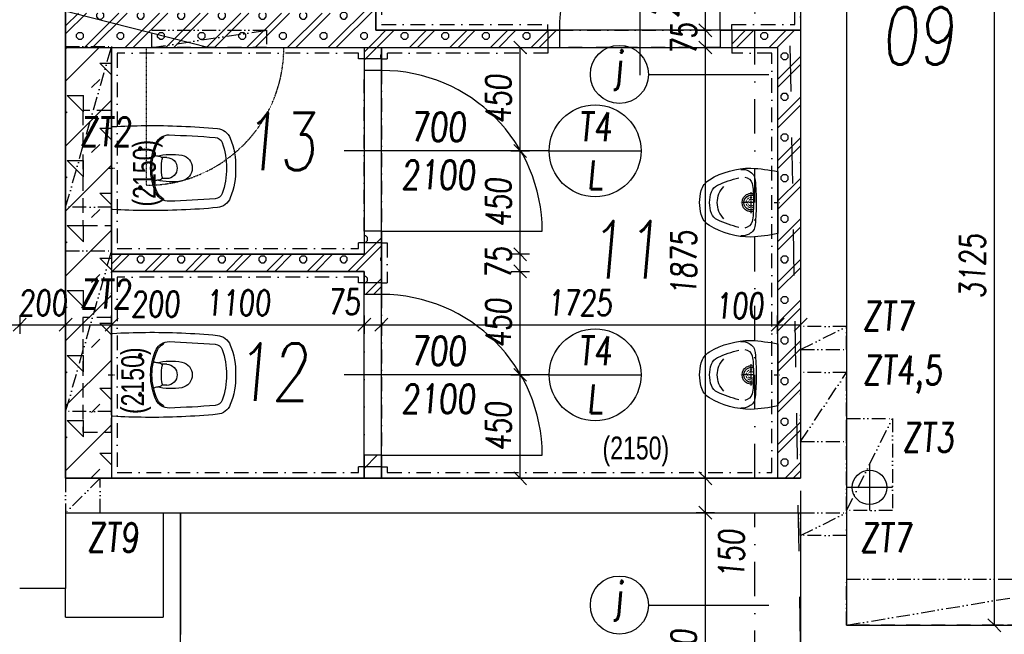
# Model space of a CAD drawing. Header units: millimetres. Extents: x 247761 to 294611, y 172579 to 236863.
# Tile 192 of 256: x 259611 to 263897, y 186491 to 189166. Entities that reach past the tile are written whole.
import ezdxf

# ---------------------------------------------------------------- set-up
doc = ezdxf.new("R2010")
doc.units = ezdxf.units.MM
for name, pattern in [('ACAD_ISO12W100', [22, 12, -3, 0.5, -3, 0.5, -3]), ('ACDINTGL', [3, 2, -1]), ('AM_DIN_G_W050', [13.75, 9.75, -1.5, 1, -1.5]), ('CK_Čerchovaná 50', [6, 3, -1.5, 0, -1.5]), ('ČERCHOVANÁ', [25.4, 12.7, -6.35, 0, -6.35]), ('ČÁRKOVANÁ', [19.05, 12.7, -6.35]), ('ČÁRKOVANÁ01-01', [2, 1, -1])]:
    doc.linetypes.add(name, pattern=pattern)
for name, color, linetype in [('KOTY', 7, 'Continuous'), ('KOTY 50', 7, 'Continuous'), ('KOTY-DVERE', 8, 'Continuous'), ('NOVA', 240, 'Continuous'), ('NOVÁ INTERIERY', 240, 'Continuous'), ('NOVÁ TENKÁ', 240, 'Continuous'), ('OBKLAD', 240, 'ČERCHOVANÁ'), ('OSY', 7, 'Continuous'), ('POPIS2', 2, 'Continuous'), ('PROSTUPY', 7, 'ACAD_ISO12W100'), ('SRAFA_NOVA', 10, 'Continuous'), ('TENKA', 4, 'Continuous'), ('TLUSTA', 2, 'Continuous'), ('ZARIZOVAKY', 8, 'Continuous'), ('ŠRAFA', 253, 'Continuous'), ('ŽB', 3, 'Continuous')]:
    doc.layers.add(name, color=color, linetype=linetype)
for name, color, linetype, plot in [('PLOCHY K PRONÁJMU', 200, 'Continuous', False), ('PLOCHY_MISTNOSTI', 180, 'Continuous', False), ('POMOCNA_ZU', 200, 'Continuous', False)]:
    doc.layers.add(name, color=color, linetype=linetype, plot=plot)
doc.layers.add('PROSTUPY_POPIS', color=7, linetype='ACAD_ISO12W100', true_color=0x00ff74)
doc.styles.add('CS-ROMANS', font='romans.shx', dxfattribs={"width": 0.75, "oblique": 5})
doc.styles.get("Standard").update_dxf_attribs({"font": 'arial.ttf'})
doc.dimstyles.new('A_KÓTA_50', dxfattribs={"dimtxt": 110, "dimasz": 2, "dimexe": 100, "dimexo": 1500, "dimgap": 40, "dimtad": 1, "dimrnd": 1, "dimdsep": 46, "dimtxsty": 'CS-ROMANS', "dimblk": 'KOT_CARA20', "dimcen": 45, "dimse1": 1, "dimse2": 1, "dimclrd": 256, "dimclre": 256, "dimclrt": 256, "dimadec": 0, "dimazin": 0, "dimtfac": 1, "dimtix": 1, "dimtmove": 2, "dimatfit": 3, "dimldrblk": 'OBLIQUE', "dimfxl": 0, "dimtolj": 1, "dimarcsym": 0})
pattern_1 = [(45, (209867.38, 46035.27), (-88.38835, 88.38835), []), (45, (209902.73, 46035.27), (-88.38835, 88.38835), []), (0, (210015.4, 46068.395), (88.38835, 88.38835), [12.5, -164.2767]), (45, (210027.9, 46068.4), (-88.38835, 88.38835), [12.5, -112.5]), (90, (210036.74, 46077.23), (-88.38835, 88.38835), [12.5, -164.2767]), (135, (210036.74, 46089.73), (-88.38835, -88.38835), [12.5, -112.5]), (0, (210015.4, 46098.57), (88.38835, 88.38835), [12.5, -164.2767]), (45, (210006.57, 46089.73), (-88.38835, 88.38835), [12.5, -112.5]), (90, (210006.565, 46077.23), (-88.38835, 88.38835), [12.5, -164.2767]), (135, (210015.4, 46068.4), (-88.38835, -88.38835), [12.5, -112.5])]

# ---------------------------------------------------------------- blocks, each defined once
blk = doc.blocks.new('A$C651C2564')
at = {"layer": 'PROSTUPY', "ltscale": 5}
for points in [[(3275, -2010), (3275, -1935), (3775, -1935), (3775, -2010)], [(2900, -2705), (2900, -2005), (3100, -2005), (3100, -2705)], [(2900, -3595), (2900, -2895), (3100, -2895), (3100, -3595)], [(6100, -3325), (6300, -3325), (6300, -3225), (6100, -3225)], [(6100, -3725), (6300, -3725), (6300, -3425), (6100, -3425)], [(6300, -3625), (6500, -3625), (6500, -4025), (6300, -4025)], [(2900, -4035), (3050, -4035), (3050, -3885), (2900, -3885)], [(6100, -4035), (6300, -4035), (6300, -4135), (6100, -4135)], [(6300, -4325), (7500, -4325), (7500, -4525), (6300, -4525)]]:
    blk.add_lwpolyline(points, close=True, dxfattribs=at)
for points in [[(3275, -2010), (3775, -1935)], [(2900, -2705), (3100, -2005)], [(2900, -3595), (3100, -2895)], [(6100, -3325), (6300, -3225)], [(6100, -3725), (6300, -3425)], [(6300, -4025), (6500, -3625)], [(3050, -3885), (2900, -4035)], [(6100, -4135), (6300, -4035)], [(6300, -4525), (7500, -4325)]]:
    blk.add_lwpolyline(points, dxfattribs=at)
at = {"layer": 'PROSTUPY', "linetype": 'Continuous', "ltscale": 5}
for points in [[(6400, -3825), (6400, -4025)], [(6500, -3925), (6300, -3925)]]:
    blk.add_lwpolyline(points, dxfattribs=at)
blk.add_circle((6400, -3925), 75, dxfattribs=at)
at = {"layer": 'PROSTUPY_POPIS', "char_height": 125, "attachment_point": 6, "style": 'CS-ROMANS'}
for s, insert in [('\\A1;ZT2', (3186.4, -2377.7)), ('\\A1;ZT2', (3186.4, -3084.3)), ('\\A1;ZT7', (6594.5, -3180.1)), ('\\A1;ZT4,5', (6716.5, -3433.7)), ('\\A1;ZT3', (6767.6, -3707.8)), ('\\A1;ZT9', (3218.2, -4143.5)), ('\\A1;ZT7', (6583.9, -4144.2))]:
    blk.add_mtext(s, dxfattribs=dict(at, insert=insert))
blk = doc.blocks.new('280631d')
at = {"color": 4, "linetype": 'AM_DIN_G_W050', "ltscale": 2}
blk.add_line((-0.2, -15.5), (-0.2, 8.4), dxfattribs=at)
at = {"linetype": 'AM_DIN_G_W050', "ltscale": 2}
for p, q in [((-46.3, -114.9), (45.9, -114.9)), ((-0.2, -105.4), (-0.2, -161))]:
    blk.add_line(p, q, dxfattribs=at)
blk.add_lwpolyline([(134.8, 0.1), (-135.2, 0.1, 0.036949), (-150.2, -116.1, 0.138094), (-100, -297, 0.193504), (-52.2, -332.8, 0.062656), (-0.2, -339.9, 0.062656), (51.8, -332.8, 0.193504), (99.6, -297, 0.138094), (149.8, -116.1, 0.036949)], format="xyb", close=True)
for centre, radius, start, end in [((-91.1, -152.7), 53.8, 148.4868, 188.6401), ((-94.5, -144.9), 47.1, 93.3708, 154.4824), ((-71.6, -149.8), 40.2, 106.7016, 169.725), ((3.1, -1238.1), 1144.7, 90.1625, 95.0265), ((-50.7, -225.3), 118.5, 89.5454, 105.8857), ((-0.3, -996.1), 890.8, 89.9918, 93.182), ((-0.2, -114.9), 40, 167.428, 12.572), ((-0.2, -114.9), 33, 164.1814, 15.8186), ((-0.2, -114.9), 32, 163.6049, 16.3951), ((-3.4, -1238.1), 1144.7, 84.9735, 89.8375), ((-0.1, -996.1), 890.8, 86.818, 90.0082), ((50.3, -225.3), 118.5, 74.1143, 90.4546), ((71.2, -149.8), 40.2, 10.275, 73.2984), ((94.1, -144.9), 47.1, 25.5176, 86.6292), ((90.8, -152.7), 53.8, 351.3599, 31.5132), ((413.7, -38.3), 538.2, 193.994, 204.5632), ((-414.1, -38.3), 538.2, 335.4368, 346.006), ((-1.8, -165.2), 97.6, 225, 270.9552), ((1.4, -165.2), 97.6, 269.0448, 315), ((-30.3, -241.2), 50, 204.5632, 250.4606), ((-1.7, -160.8), 135.4, 250.4606, 270.6492), ((1.4, -160.8), 135.4, 269.3508, 289.5394), ((29.9, -241.2), 50, 289.5394, 335.4368)]:
    blk.add_arc(centre, radius, start, end)
at = {"linetype": 'ACDINTGL', "lineweight": 0, "ltscale": 5}
for radius, start, end in [(22.6, 155.6653, 24.3347), (14.7, 139.9109, 40.0891)]:
    blk.add_arc((-0.2, -114.9), radius, start, end, dxfattribs=at)
blk = doc.blocks.new('255109d')
for p, q in [((-226, 139.9), (-226.6, 136.4)), ((-240.1, 45.8), (-218.7, 45.8)), ((-240.1, -45.6), (-218.8, -45.6)), ((-226, -139.9), (-226.6, -136.4))]:
    blk.add_line(p, q)
at = {"color": 4, "linetype": 'AM_DIN_G_W050', "ltscale": 2}
for p, q in [((-125, 94.5), (-125, 75.5)), ((-115.5, 85), (-134.5, 85)), ((14.7, 0), (-14.6, 0)), ((-115.5, -85), (-134.5, -85)), ((-125, -94.5), (-125, -75.5))]:
    blk.add_line(p, q, dxfattribs=at)
blk.add_lwpolyline([(0, 175.3, 0.396878), (-4.7, 180.3, 0.013004), (-147.1, 185, 0.025385), (-460.6, 171.9, 0.282342), (-516.9, 129.6, 0.101012), (-540, 0, 0.101012), (-516.9, -129.6, 0.282342), (-460.6, -171.9, 0.025385), (-147.1, -185, 0.013016), (-4.6, -180.3, 0.3898), (0, -175.3)], format="xyb", close=True)
for centre in [(-125, 85), (-125, -85)]:
    blk.add_circle(centre, 7.5)
for centre, radius, start, end in [((-448.6, 98.5), 35, 94.5355, 159.2306), ((-102, -4356.5), 4503.4, 91.8907, 94.4491), ((-249, 84.5), 60, 25.396, 91.5044), ((-223.7, 135.9), 3, 169.7599, 243.74), ((-249, 84.5), 54.3, 25.396, 63.74), ((-210.5, 8.2), 289.7, 159.2403, 181.6777), ((-427, 0), 251.3, 0, 25.396), ((-427, 0), 257, 0, 25.396), ((-294.3, 0.2), 56.9, 102.1151, 180.2071), ((-259.6, -216.4), 276.2, 76.7662, 99.7137), ((-240.1, 0.2), 45.6, 90, 180.2071), ((-210.2, 40.6), 10, 96.4253, 187.6248), ((-251.7, 409.2), 360.9, 276.4253, 279.5601), ((-193.4, 63.2), 10, 279.5601, 355.2939), ((-210.5, -8.2), 289.7, 178.3223, 200.7597), ((-294.3, -0.2), 56.9, 179.7929, 257.8849), ((-240.1, -0.1), 45.6, 179.7929, 270), ((-513.5, 0), 296.1, 0, 7.6248), ((-210.2, -40.6), 10, 172.3752, 263.5747), ((-513.5, 0), 296.1, 352.3752, 0), ((-427, 0), 251.3, 334.604, 0), ((-427, 0), 257, 334.604, 0), ((-259.6, 216.4), 276.2, 260.2863, 283.1947), ((-251.7, -409.2), 360.9, 80.4399, 83.5747), ((-193.4, -63.2), 10, 4.7061, 80.4399), ((-448.6, -98.5), 35, 200.7694, 265.4645), ((-249, -84.5), 60, 268.4956, 334.604), ((-249, -84.5), 54.3, 296.26, 334.604), ((-102, 4356.5), 4503.4, 265.5509, 268.1093), ((-223.7, -135.9), 3, 116.26, 190.2401)]:
    blk.add_arc(centre, radius, start, end)
blk = doc.blocks.new('KOT_CARA20')
for p, q in [((0, 0), (-14.1, -14.1)), ((0, 20), (0, -20)), ((0, 0), (14.1, 14.1))]:
    blk.add_line(p, q)
blk = doc.blocks.new('*D175')
at = {"layer": 'Defpoints', "color": 0, "ltscale": 5, "transparency": 16777216}
for p in [(258310.5, 187993.9), (259610.5, 187938.7), (259610.5, 187838.6)]:
    blk.add_point(p, dxfattribs=at)
at = {"layer": 'KOTY 50', "lineweight": -2, "ltscale": 5, "transparency": 16777216}
blk.add_line((258312.5, 187838.6), (259608.5, 187838.6), dxfattribs=at)
at = {"layer": 'KOTY 50', "lineweight": -2, "ltscale": 5, "transparency": 16777216, "xscale": 2, "yscale": 2, "zscale": 2, "rotation": 180}
blk.add_blockref('KOT_CARA20', (258310.5, 187838.6), dxfattribs=at)
at = {"layer": 'KOTY 50', "lineweight": -2, "ltscale": 5, "transparency": 16777216, "xscale": 2, "yscale": 2, "zscale": 2}
blk.add_blockref('KOT_CARA20', (259610.5, 187838.6), dxfattribs=at)
at = {"layer": 'KOTY 50', "ltscale": 5, "transparency": 16777216, "insert": (258960.5, 187933.6), "char_height": 110, "attachment_point": 5, "style": 'CS-ROMANS'}
blk.add_mtext('\\A1;1300', dxfattribs=at)
blk = doc.blocks.new('_OBLIQUE')
at = {"color": 0, "linetype": 'ByBlock', "ltscale": 15}
blk.add_line((-0.5, -0.5), (0.5, 0.5), dxfattribs=at)
blk = doc.blocks.new('*D176')
at = {"layer": 'Defpoints', "color": 0, "ltscale": 5, "transparency": 16777216}
for p in [(259610.5, 187938.7), (259810.5, 187906.2), (259810.5, 187838.6)]:
    blk.add_point(p, dxfattribs=at)
at = {"layer": 'KOTY 50', "lineweight": -2, "ltscale": 5, "transparency": 16777216}
for p, q in [((259608.5, 187838.6), (259606.5, 187838.6)), ((259610.5, 187838.6), (259810.5, 187838.6)), ((259812.5, 187838.6), (259814.5, 187838.6))]:
    blk.add_line(p, q, dxfattribs=at)
at = {"layer": 'KOTY 50', "lineweight": -2, "ltscale": 5, "transparency": 16777216, "xscale": 2, "yscale": 2, "zscale": 2}
blk.add_blockref('KOT_CARA20', (259610.5, 187838.6), dxfattribs=at)
at = {"layer": 'KOTY 50', "lineweight": -2, "ltscale": 5, "transparency": 16777216, "xscale": 2, "yscale": 2, "zscale": 2, "rotation": 180}
blk.add_blockref('KOT_CARA20', (259810.5, 187838.6), dxfattribs=at)
at = {"layer": 'KOTY 50', "ltscale": 5, "transparency": 16777216, "insert": (259710.5, 187933.6), "char_height": 110, "attachment_point": 5, "style": 'CS-ROMANS'}
blk.add_mtext('\\A1;200', dxfattribs=at)
blk = doc.blocks.new('*D177')
at = {"layer": 'Defpoints', "color": 0, "ltscale": 5, "transparency": 16777216}
for p in [(259810.5, 187906.2), (260010.5, 187870.3), (260010.5, 187838.6)]:
    blk.add_point(p, dxfattribs=at)
at = {"layer": 'KOTY 50', "lineweight": -2, "ltscale": 5, "transparency": 16777216}
blk.add_line((259812.5, 187838.6), (260008.5, 187838.6), dxfattribs=at)
at = {"layer": 'KOTY 50', "lineweight": -2, "ltscale": 5, "transparency": 16777216, "xscale": 2, "yscale": 2, "zscale": 2, "rotation": 180}
blk.add_blockref('KOT_CARA20', (259810.5, 187838.6), dxfattribs=at)
at = {"layer": 'KOTY 50', "lineweight": -2, "ltscale": 5, "transparency": 16777216, "xscale": 2, "yscale": 2, "zscale": 2}
blk.add_blockref('KOT_CARA20', (260010.5, 187838.6), dxfattribs=at)
at = {"layer": 'KOTY 50', "ltscale": 5, "transparency": 16777216, "insert": (260200.4, 187928.5), "char_height": 110, "attachment_point": 5, "style": 'CS-ROMANS'}
blk.add_mtext('\\A1;200', dxfattribs=at)
blk = doc.blocks.new('*D178')
at = {"layer": 'Defpoints', "color": 0, "ltscale": 5, "transparency": 16777216}
for p in [(261110.5, 188046.8), (260010.5, 187870.3), (261110.5, 187838.6)]:
    blk.add_point(p, dxfattribs=at)
at = {"layer": 'KOTY 50', "lineweight": -2, "ltscale": 5, "transparency": 16777216}
blk.add_line((260012.5, 187838.6), (261108.5, 187838.6), dxfattribs=at)
at = {"layer": 'KOTY 50', "lineweight": -2, "ltscale": 5, "transparency": 16777216, "xscale": 2, "yscale": 2, "zscale": 2, "rotation": 180}
blk.add_blockref('KOT_CARA20', (260010.5, 187838.6), dxfattribs=at)
at = {"layer": 'KOTY 50', "lineweight": -2, "ltscale": 5, "transparency": 16777216, "xscale": 2, "yscale": 2, "zscale": 2}
blk.add_blockref('KOT_CARA20', (261110.5, 187838.6), dxfattribs=at)
at = {"layer": 'KOTY 50', "ltscale": 5, "transparency": 16777216, "insert": (260560.5, 187933.6), "char_height": 110, "attachment_point": 5, "style": 'CS-ROMANS'}
blk.add_mtext('\\A1;1100', dxfattribs=at)
blk = doc.blocks.new('*D179')
at = {"layer": 'Defpoints', "color": 0, "ltscale": 5, "transparency": 16777216}
for p in [(261110.5, 188046.8), (261185.5, 188055.8), (261185.5, 187838.6)]:
    blk.add_point(p, dxfattribs=at)
at = {"layer": 'KOTY 50', "lineweight": -2, "ltscale": 5, "transparency": 16777216}
for p, q in [((261108.5, 187838.6), (261106.5, 187838.6)), ((261110.5, 187838.6), (261185.5, 187838.6)), ((261187.5, 187838.6), (261189.5, 187838.6))]:
    blk.add_line(p, q, dxfattribs=at)
at = {"layer": 'KOTY 50', "lineweight": -2, "ltscale": 5, "transparency": 16777216, "xscale": 2, "yscale": 2, "zscale": 2}
blk.add_blockref('KOT_CARA20', (261110.5, 187838.6), dxfattribs=at)
at = {"layer": 'KOTY 50', "lineweight": -2, "ltscale": 5, "transparency": 16777216, "xscale": 2, "yscale": 2, "zscale": 2, "rotation": 180}
blk.add_blockref('KOT_CARA20', (261185.5, 187838.6), dxfattribs=at)
at = {"layer": 'KOTY 50', "ltscale": 5, "transparency": 16777216, "insert": (261022, 187937.8), "char_height": 110, "attachment_point": 5, "style": 'CS-ROMANS'}
blk.add_mtext('\\A1;75', dxfattribs=at)
blk = doc.blocks.new('*D180')
at = {"layer": 'Defpoints', "color": 0, "ltscale": 5, "transparency": 16777216}
for p in [(262910.5, 188085.1), (261185.5, 188055.8), (262910.5, 187838.6)]:
    blk.add_point(p, dxfattribs=at)
at = {"layer": 'KOTY 50', "lineweight": -2, "ltscale": 5, "transparency": 16777216}
blk.add_line((261187.5, 187838.6), (262908.5, 187838.6), dxfattribs=at)
at = {"layer": 'KOTY 50', "lineweight": -2, "ltscale": 5, "transparency": 16777216, "xscale": 2, "yscale": 2, "zscale": 2, "rotation": 180}
blk.add_blockref('KOT_CARA20', (261185.5, 187838.6), dxfattribs=at)
at = {"layer": 'KOTY 50', "lineweight": -2, "ltscale": 5, "transparency": 16777216, "xscale": 2, "yscale": 2, "zscale": 2}
blk.add_blockref('KOT_CARA20', (262910.5, 187838.6), dxfattribs=at)
at = {"layer": 'KOTY 50', "ltscale": 5, "transparency": 16777216, "insert": (262048, 187933.6), "char_height": 110, "attachment_point": 5, "style": 'CS-ROMANS'}
blk.add_mtext('\\A1;1725', dxfattribs=at)
blk = doc.blocks.new('*D181')
at = {"layer": 'Defpoints', "color": 0, "ltscale": 5, "transparency": 16777216}
for p in [(262910.5, 188085.1), (263010.5, 188093.4), (263010.5, 187838.6)]:
    blk.add_point(p, dxfattribs=at)
at = {"layer": 'KOTY 50', "lineweight": -2, "ltscale": 5, "transparency": 16777216}
blk.add_line((262912.5, 187838.6), (263008.5, 187838.6), dxfattribs=at)
at = {"layer": 'KOTY 50', "lineweight": -2, "ltscale": 5, "transparency": 16777216, "xscale": 2, "yscale": 2, "zscale": 2, "rotation": 180}
blk.add_blockref('KOT_CARA20', (262910.5, 187838.6), dxfattribs=at)
at = {"layer": 'KOTY 50', "lineweight": -2, "ltscale": 5, "transparency": 16777216, "xscale": 2, "yscale": 2, "zscale": 2}
blk.add_blockref('KOT_CARA20', (263010.5, 187838.6), dxfattribs=at)
at = {"layer": 'KOTY 50', "ltscale": 5, "transparency": 16777216, "insert": (262744.1, 187921.1), "char_height": 110, "attachment_point": 5, "style": 'CS-ROMANS'}
blk.add_mtext('\\A1;100', dxfattribs=at)
blk = doc.blocks.new('*D344')
at = {"layer": 'Defpoints', "color": 0, "ltscale": 5, "transparency": 16777216}
for p in [(262596.2, 187020.3), (262672.1, 187020.3), (262672.1, 185720.3)]:
    blk.add_point(p, dxfattribs=at)
at = {"layer": 'KOTY 50', "lineweight": -2, "ltscale": 5, "transparency": 16777216}
blk.add_line((262596.2, 185722.3), (262596.2, 187018.3), dxfattribs=at)
at = {"layer": 'KOTY 50', "lineweight": -2, "ltscale": 5, "transparency": 16777216, "xscale": 2, "yscale": 2, "zscale": 2}
for p, rotation in [((262596.2, 187020.3), 90), ((262596.2, 185720.3), 270)]:
    blk.add_blockref('KOT_CARA20', p, dxfattribs=dict(at, rotation=rotation))
at = {"layer": 'KOTY 50', "ltscale": 5, "transparency": 16777216, "insert": (262501.2, 186370.3), "char_height": 110, "attachment_point": 5, "rotation": 90, "style": 'CS-ROMANS'}
blk.add_mtext('\\A1;1300', dxfattribs=at)
blk = doc.blocks.new('*D345')
at = {"layer": 'Defpoints', "color": 0, "ltscale": 5, "transparency": 16777216}
for p in [(262596.2, 187170.3), (262713.9, 187170.3), (262672.1, 187020.3)]:
    blk.add_point(p, dxfattribs=at)
at = {"layer": 'KOTY 50', "lineweight": -2, "ltscale": 5, "transparency": 16777216}
blk.add_line((262596.2, 187022.3), (262596.2, 187168.3), dxfattribs=at)
at = {"layer": 'KOTY 50', "lineweight": -2, "ltscale": 5, "transparency": 16777216, "xscale": 2, "yscale": 2, "zscale": 2}
for p, rotation in [((262596.2, 187170.3), 90), ((262596.2, 187020.3), 270)]:
    blk.add_blockref('KOT_CARA20', p, dxfattribs=dict(at, rotation=rotation))
at = {"layer": 'KOTY 50', "ltscale": 5, "transparency": 16777216, "insert": (262709.5, 186840), "char_height": 110, "attachment_point": 5, "rotation": 90, "style": 'CS-ROMANS'}
blk.add_mtext('\\A1;150', dxfattribs=at)
blk = doc.blocks.new('*D346')
at = {"layer": 'Defpoints', "color": 0, "ltscale": 5, "transparency": 16777216}
for p in [(262596.2, 189045.3), (262785.5, 189045.3), (262713.9, 187170.3)]:
    blk.add_point(p, dxfattribs=at)
at = {"layer": 'KOTY 50', "lineweight": -2, "ltscale": 5, "transparency": 16777216}
blk.add_line((262596.2, 187172.3), (262596.2, 189043.3), dxfattribs=at)
at = {"layer": 'KOTY 50', "lineweight": -2, "ltscale": 5, "transparency": 16777216, "xscale": 2, "yscale": 2, "zscale": 2}
for p, rotation in [((262596.2, 189045.3), 90), ((262596.2, 187170.3), 270)]:
    blk.add_blockref('KOT_CARA20', p, dxfattribs=dict(at, rotation=rotation))
at = {"layer": 'KOTY 50', "ltscale": 5, "transparency": 16777216, "insert": (262501.2, 188107.8), "char_height": 110, "attachment_point": 5, "rotation": 90, "style": 'CS-ROMANS'}
blk.add_mtext('\\A1;1875', dxfattribs=at)
blk = doc.blocks.new('*D347')
at = {"layer": 'Defpoints', "color": 0, "ltscale": 5, "transparency": 16777216}
for p in [(262596.2, 189120.3), (262784.4, 189120.3), (262785.5, 189045.3)]:
    blk.add_point(p, dxfattribs=at)
at = {"layer": 'KOTY 50', "lineweight": -2, "ltscale": 5, "transparency": 16777216}
for p, q in [((262596.2, 189122.3), (262596.2, 189124.3)), ((262596.2, 189045.3), (262596.2, 189120.3)), ((262596.2, 189043.3), (262596.2, 189041.3))]:
    blk.add_line(p, q, dxfattribs=at)
at = {"layer": 'KOTY 50', "lineweight": -2, "ltscale": 5, "transparency": 16777216, "xscale": 2, "yscale": 2, "zscale": 2}
for p, rotation in [((262596.2, 189120.3), 270), ((262596.2, 189045.3), 90)]:
    blk.add_blockref('KOT_CARA20', p, dxfattribs=dict(at, rotation=rotation))
at = {"layer": 'KOTY 50', "ltscale": 5, "transparency": 16777216, "insert": (262501.2, 189082.8), "char_height": 110, "attachment_point": 5, "rotation": 90, "style": 'CS-ROMANS'}
blk.add_mtext('\\A1;75', dxfattribs=at)
blk = doc.blocks.new('*D348')
at = {"layer": 'Defpoints', "color": 0, "ltscale": 5, "transparency": 16777216}
for p in [(262596.2, 191055.3), (262672.1, 191055.3), (262784.4, 189120.3)]:
    blk.add_point(p, dxfattribs=at)
at = {"layer": 'KOTY 50', "lineweight": -2, "ltscale": 5, "transparency": 16777216}
blk.add_line((262596.2, 189122.3), (262596.2, 191053.3), dxfattribs=at)
at = {"layer": 'KOTY 50', "lineweight": -2, "ltscale": 5, "transparency": 16777216, "xscale": 2, "yscale": 2, "zscale": 2}
for p, rotation in [((262596.2, 191055.3), 90), ((262596.2, 189120.3), 270)]:
    blk.add_blockref('KOT_CARA20', p, dxfattribs=dict(at, rotation=rotation))
at = {"layer": 'KOTY 50', "ltscale": 5, "transparency": 16777216, "insert": (262501.2, 190464.7), "char_height": 110, "attachment_point": 5, "rotation": 90, "style": 'CS-ROMANS'}
blk.add_mtext('\\A1;1935', dxfattribs=at)
blk = doc.blocks.new('*D356')
at = {"layer": 'Defpoints', "color": 0, "ltscale": 5, "transparency": 16777216}
for p in [(261639.5, 187620.3), (261789.5, 187620.3), (261469.5, 187170.3)]:
    blk.add_point(p, dxfattribs=at)
at = {"layer": 'KOTY 50', "lineweight": -2, "ltscale": 5, "transparency": 16777216}
blk.add_line((261789.5, 187172.3), (261789.5, 187618.3), dxfattribs=at)
at = {"layer": 'KOTY 50', "lineweight": -2, "ltscale": 5, "transparency": 16777216, "xscale": 2, "yscale": 2, "zscale": 2}
for p, rotation in [((261789.5, 187620.3), 90), ((261789.5, 187170.3), 270)]:
    blk.add_blockref('KOT_CARA20', p, dxfattribs=dict(at, rotation=rotation))
at = {"layer": 'KOTY 50', "ltscale": 5, "transparency": 16777216, "insert": (261694.5, 187395.3), "char_height": 110, "attachment_point": 5, "rotation": 90, "style": 'CS-ROMANS'}
blk.add_mtext('\\A1;450', dxfattribs=at)
blk = doc.blocks.new('*D357')
at = {"layer": 'Defpoints', "color": 0, "ltscale": 5, "transparency": 16777216}
for p in [(261059.5, 188070.3), (261789.5, 188070.3), (261639.5, 187620.3)]:
    blk.add_point(p, dxfattribs=at)
at = {"layer": 'KOTY 50', "lineweight": -2, "ltscale": 5, "transparency": 16777216}
blk.add_line((261789.5, 187622.3), (261789.5, 188068.3), dxfattribs=at)
at = {"layer": 'KOTY 50', "lineweight": -2, "ltscale": 5, "transparency": 16777216, "xscale": 2, "yscale": 2, "zscale": 2}
for p, rotation in [((261789.5, 188070.3), 90), ((261789.5, 187620.3), 270)]:
    blk.add_blockref('KOT_CARA20', p, dxfattribs=dict(at, rotation=rotation))
at = {"layer": 'KOTY 50', "ltscale": 5, "transparency": 16777216, "insert": (261694.5, 187845.3), "char_height": 110, "attachment_point": 5, "rotation": 90, "style": 'CS-ROMANS'}
blk.add_mtext('\\A1;450', dxfattribs=at)
blk = doc.blocks.new('*D358')
at = {"layer": 'Defpoints', "color": 0, "ltscale": 5, "transparency": 16777216}
for p in [(261059.5, 188145.3), (261789.5, 188145.3), (261059.5, 188070.3)]:
    blk.add_point(p, dxfattribs=at)
at = {"layer": 'KOTY 50', "lineweight": -2, "ltscale": 5, "transparency": 16777216}
for p, q in [((261789.5, 188147.3), (261789.5, 188149.3)), ((261789.5, 188070.3), (261789.5, 188145.3)), ((261789.5, 188068.3), (261789.5, 188066.3))]:
    blk.add_line(p, q, dxfattribs=at)
at = {"layer": 'KOTY 50', "lineweight": -2, "ltscale": 5, "transparency": 16777216, "xscale": 2, "yscale": 2, "zscale": 2}
for p, rotation in [((261789.5, 188145.3), 270), ((261789.5, 188070.3), 90)]:
    blk.add_blockref('KOT_CARA20', p, dxfattribs=dict(at, rotation=rotation))
at = {"layer": 'KOTY 50', "ltscale": 5, "transparency": 16777216, "insert": (261694.5, 188107.8), "char_height": 110, "attachment_point": 5, "rotation": 90, "style": 'CS-ROMANS'}
blk.add_mtext('\\A1;75', dxfattribs=at)
blk = doc.blocks.new('*D359')
at = {"layer": 'Defpoints', "color": 0, "ltscale": 5, "transparency": 16777216}
for p in [(261689.5, 188595.3), (261789.5, 188595.3), (261059.5, 188145.3)]:
    blk.add_point(p, dxfattribs=at)
at = {"layer": 'KOTY 50', "lineweight": -2, "ltscale": 5, "transparency": 16777216}
blk.add_line((261789.5, 188147.3), (261789.5, 188593.3), dxfattribs=at)
at = {"layer": 'KOTY 50', "lineweight": -2, "ltscale": 5, "transparency": 16777216, "xscale": 2, "yscale": 2, "zscale": 2}
for p, rotation in [((261789.5, 188595.3), 90), ((261789.5, 188145.3), 270)]:
    blk.add_blockref('KOT_CARA20', p, dxfattribs=dict(at, rotation=rotation))
at = {"layer": 'KOTY 50', "ltscale": 5, "transparency": 16777216, "insert": (261694.5, 188370.3), "char_height": 110, "attachment_point": 5, "rotation": 90, "style": 'CS-ROMANS'}
blk.add_mtext('\\A1;450', dxfattribs=at)
blk = doc.blocks.new('*D360')
at = {"layer": 'Defpoints', "color": 0, "ltscale": 5, "transparency": 16777216}
for p in [(261749.5, 189045.3), (261789.5, 189045.3), (261689.5, 188595.3)]:
    blk.add_point(p, dxfattribs=at)
at = {"layer": 'KOTY 50', "lineweight": -2, "ltscale": 5, "transparency": 16777216}
blk.add_line((261789.5, 188597.3), (261789.5, 189043.3), dxfattribs=at)
at = {"layer": 'KOTY 50', "lineweight": -2, "ltscale": 5, "transparency": 16777216, "xscale": 2, "yscale": 2, "zscale": 2}
for p, rotation in [((261789.5, 189045.3), 90), ((261789.5, 188595.3), 270)]:
    blk.add_blockref('KOT_CARA20', p, dxfattribs=dict(at, rotation=rotation))
at = {"layer": 'KOTY 50', "ltscale": 5, "transparency": 16777216, "insert": (261694.5, 188820.3), "char_height": 110, "attachment_point": 5, "rotation": 90, "style": 'CS-ROMANS'}
blk.add_mtext('\\A1;450', dxfattribs=at)
blk = doc.blocks.new('*D443')
at = {"layer": 'Defpoints', "color": 0, "ltscale": 5, "transparency": 16777216}
for p in [(263210.5, 189655.3), (263854.1, 189655.3), (263429.7, 186530.3)]:
    blk.add_point(p, dxfattribs=at)
at = {"layer": 'KOTY 50', "lineweight": -2, "ltscale": 5, "transparency": 16777216}
blk.add_line((263854.1, 186532.3), (263854.1, 189653.3), dxfattribs=at)
at = {"layer": 'KOTY 50', "lineweight": -2, "ltscale": 5, "transparency": 16777216, "xscale": 2, "yscale": 2, "zscale": 2}
for p, rotation in [((263854.1, 189655.3), 90), ((263854.1, 186530.3), 270)]:
    blk.add_blockref('KOT_CARA20', p, dxfattribs=dict(at, rotation=rotation))
at = {"layer": 'KOTY 50', "ltscale": 5, "transparency": 16777216, "insert": (263759.1, 188092.8), "char_height": 110, "attachment_point": 5, "rotation": 90, "style": 'CS-ROMANS'}
blk.add_mtext('\\A1;3125', dxfattribs=at)

msp = doc.modelspace()

# ---------------------------------------------------------------- hatches: boundary and pattern name
at = {"layer": 'SRAFA_NOVA', "ltscale": 300}
h = msp.add_hatch(dxfattribs=at)
h.set_pattern_fill('ZDIVO-LEHCENE', color=256, scale=25)
h.set_pattern_definition(pattern_1)
h.paths.add_polyline_path([(261185.517, 189045.258), (261110.517, 189045.257), (261110.517, 188945.259), (261185.517, 188945.261)])
h = msp.add_hatch(dxfattribs=at)
h.set_pattern_fill('ANSI32', color=256, scale=15)
h.set_pattern_definition([(45, (117475.31, -45461.26), (-101.02788, 101.02788), []), (45, (117542.66, -45461.26), (-101.02788, 101.02788), [])])
h.paths.add_polyline_path([(261185.517, 187270.26), (261110.517, 187270.261), (261110.517, 187170.259), (261185.517, 187170.258)])
at = {"layer": 'ŠRAFA', "ltscale": 300}
h = msp.add_hatch(dxfattribs=at)
h.set_pattern_fill('ZDIVO-LEHCENE', color=256, scale=25)
h.set_pattern_definition(pattern_1)
h.paths.add_polyline_path([(261160.517, 191055.258), (261010.517, 191055.259), (261010.517, 189195.259), (259810.517, 189195.259), (259810.517, 189045.259), (261160.517, 189045.259)])
h = msp.add_hatch(dxfattribs=at)
h.set_pattern_fill('ZDIVO-LEHCENE', color=256, scale=25)
h.set_pattern_definition(pattern_1)
h.paths.add_polyline_path([(261960.516, 189120.258), (261160.517, 189120.259), (261160.517, 189045.259), (261960.516, 189045.259)])
h = msp.add_hatch(dxfattribs=at)
h.set_pattern_fill('ZDIVO-LEHCENE', color=256, scale=25)
h.set_pattern_definition([(45, (209842.38, 46035.27), (-88.38835, 88.38835), []), (45, (209877.73, 46035.27), (-88.38835, 88.38835), []), (0, (209990.4, 46068.395), (88.38835, 88.38835), [12.5, -164.2767]), (45, (210002.9, 46068.4), (-88.38835, 88.38835), [12.5, -112.5]), (90, (210011.74, 46077.23), (-88.38835, 88.38835), [12.5, -164.2767]), (135, (210011.74, 46089.73), (-88.38835, -88.38835), [12.5, -112.5]), (0, (209990.4, 46098.57), (88.38835, 88.38835), [12.5, -164.2767]), (45, (209981.57, 46089.73), (-88.38835, 88.38835), [12.5, -112.5]), (90, (209981.565, 46077.23), (-88.38835, 88.38835), [12.5, -164.2767]), (135, (209990.4, 46068.4), (-88.38835, -88.38835), [12.5, -112.5])])
h.paths.add_polyline_path([(263010.517, 189120.258), (262710.516, 189120.259), (262710.516, 189045.259), (262910.517, 189045.259), (262910.517, 187170.259), (263010.517, 187170.259)])
at = {"layer": 'ŠRAFA'}
h = msp.add_hatch(dxfattribs=at)
h.set_pattern_fill('PERLITBETON', color=256, scale=50)
h.set_pattern_definition([(45, (132503.07, 46035.27), (-141.42136, 141.42136), []), (45, (132644.5, 46035.27), (-141.42136, 141.42136), [50, -150]), (135, (132750.56, 46070.63), (-141.42136, -141.42136), [100, -100]), (0, (132679.85, 46141.34), (141.42136, 141.42136), [70.71068, -212.13203]), (90, (132750.56, 46070.63), (-141.42136, 141.42136), [70.71068, -212.13203])])
h.paths.add_polyline_path([(260010.517, 188770.259), (259885.517, 188770.259), (259885.517, 188270.259), (260010.517, 188270.259)], flags=16)
h.paths.add_polyline_path([(260010.517, 188270.259), (259885.517, 188270.259), (259885.517, 188770.259), (260010.517, 188770.259), (260010.517, 189045.259), (259810.517, 189045.259), (259810.517, 187170.259), (260010.517, 187170.259), (260010.517, 187370.259), (259885.517, 187370.259), (259885.517, 187870.259), (260010.517, 187870.259)])
h.paths.add_polyline_path([(260010.517, 187870.259), (259885.517, 187870.259), (259885.517, 187370.259), (260010.517, 187370.259)], flags=17)
h.paths.add_polyline_path([(259658.303, 188717.387), (260144.017, 188717.387), (260170.231, 189017.007), (259684.516, 189017.007)], flags=9)
at = {"layer": 'ŠRAFA', "ltscale": 300}
h = msp.add_hatch(dxfattribs=at)
h.set_pattern_fill('ZDIVO-LEHCENE', color=256, scale=25)
h.set_pattern_definition(pattern_1)
h.paths.add_polyline_path([(261185.517, 188245.26), (261110.517, 188245.26), (261110.517, 188145.259), (260010.517, 188145.259), (260010.517, 188070.259), (261110.517, 188070.259), (261110.517, 187970.257), (261185.517, 187970.257)])

# ---------------------------------------------------------------- linework, layer by layer
at = {"layer": 'KOTY', "linetype": 'ČÁRKOVANÁ01-01', "ltscale": 200}
msp.add_line((263210.517, 174855.259), (262810.517, 198055.259), dxfattribs=at)
at = {"layer": 'KOTY-DVERE'}
for p, q in [((262310.516, 189817.744), (262310.516, 188924.644)), ((261915.793, 188595.26), (261022.694, 188595.26)), ((261915.793, 188595.26), (262315.793, 188595.26)), ((261915.793, 187620.26), (261022.694, 187620.26)), ((261915.793, 187620.26), (262315.793, 187620.26))]:
    msp.add_line(p, q, dxfattribs=at)
at = {"layer": 'KOTY-DVERE', "ltscale": 5}
for p, q in [((259470.383, 189291.425), (260435.517, 189045.259)), ((262348.156, 188928.058), (262872.288, 188928.058)), ((262348.156, 186618.074), (262872.288, 186618.074))]:
    msp.add_line(p, q, dxfattribs=at)
at = {"layer": 'KOTY-DVERE'}
for centre, radius in [((262221.6, 188928.058), 126.556), ((262115.793, 188595.26), 200), ((262115.793, 187620.26), 200), ((262221.6, 186618.074), 126.556)]:
    msp.add_circle(centre, radius, dxfattribs=at)
at = {"layer": 'NOVA'}
for p, q in [((261160.517, 191055.259), (261160.517, 189120.259)), ((261160.517, 189120.259), (261960.516, 189120.259)), ((262660.516, 189120.259), (263010.517, 189120.259)), ((259810.517, 189045.259), (261960.516, 189045.259)), ((260010.517, 189045.259), (260010.517, 187170.259)), ((261110.517, 189045.259), (261110.517, 188945.26)), ((261185.517, 189045.259), (261185.517, 188945.26)), ((262660.516, 189045.259), (262910.517, 189045.259)), ((262910.517, 189045.259), (262910.517, 187170.259)), ((261110.517, 188245.26), (261110.517, 188145.259)), ((261185.517, 188245.26), (261185.517, 187970.26)), ((260010.517, 188145.259), (261110.517, 188145.259)), ((260010.517, 188070.259), (261110.517, 188070.259)), ((261110.517, 188070.259), (261110.517, 187970.26)), ((261110.517, 187270.26), (261110.517, 187170.259)), ((261185.517, 187270.26), (261185.517, 187170.259))]:
    msp.add_line(p, q, dxfattribs=at)
for points in [[(262660.516, 189120.259), (262660.516, 189820.259, 0.41421356), (261960.516, 189120.259)], [(261185.517, 188245.26), (261885.517, 188245.26, 0.41421356), (261185.517, 188945.26)], [(261185.517, 187270.26), (261885.517, 187270.26, 0.41421356), (261185.517, 187970.26)]]:
    msp.add_lwpolyline(points, format="xyb", dxfattribs=at)
for points in [[(261910.516, 189120.259), (261910.516, 189045.259)], [(261960.516, 189120.259), (261960.516, 189045.259)], [(262660.516, 189120.259), (262660.516, 189045.259)], [(262710.516, 189120.259), (262710.516, 189045.259)], [(261185.517, 188995.26), (261110.517, 188995.26)], [(261185.517, 188945.26), (261110.517, 188945.26)], [(261185.517, 188245.26), (261110.517, 188245.26)], [(261185.517, 188195.26), (261110.517, 188195.26)], [(261185.517, 188020.26), (261110.517, 188020.26)], [(261185.517, 187970.26), (261110.517, 187970.26)], [(261185.517, 187270.26), (261110.517, 187270.26)], [(261185.517, 187220.26), (261110.517, 187220.26)]]:
    msp.add_lwpolyline(points, dxfattribs=at)
at = {"layer": 'NOVÁ INTERIERY', "linetype": 'ČÁRKOVANÁ01-01', "ltscale": 0.05}
msp.add_line((260160.517, 189045.259), (260160.517, 188445.259), dxfattribs=at)
msp.add_arc((260160.517, 189045.259), 600, 270, 0, dxfattribs=at)
at = {"layer": 'NOVÁ TENKÁ', "linetype": 'CK_Čerchovaná 50', "ltscale": 20}
for p, q in [((261960.516, 189120.259), (262660.516, 189120.259)), ((262660.516, 189045.259), (261960.516, 189045.259)), ((261110.517, 188245.26), (261110.517, 188945.26)), ((261185.517, 188945.26), (261185.517, 188245.26)), ((261110.517, 187270.26), (261110.517, 187970.26)), ((261185.517, 187970.26), (261185.517, 187270.26))]:
    msp.add_line(p, q, dxfattribs=at)
at = {"layer": 'OBKLAD', "ltscale": 5}
for p, q in [((261910.516, 189120.259), (261910.516, 189145.259)), ((262710.516, 189120.259), (262710.516, 189145.259)), ((261910.516, 189045.259), (261910.516, 189020.259)), ((262710.516, 189045.259), (262710.516, 189020.259)), ((261110.517, 188995.26), (261085.517, 188995.26)), ((261185.517, 188995.259), (261210.517, 188995.259)), ((261110.517, 188195.26), (261085.517, 188195.26)), ((261185.517, 188195.26), (261210.517, 188195.26)), ((261110.517, 188020.259), (261085.517, 188020.259)), ((261185.517, 188020.26), (261210.517, 188020.26)), ((261110.517, 187220.26), (261085.517, 187220.26)), ((261185.517, 187220.259), (261210.517, 187220.259))]:
    msp.add_line(p, q, dxfattribs=at)
for points in [[(261860.517, 191030.259), (261185.517, 191030.259), (261185.517, 189145.259), (261910.516, 189145.259)], [(262710.516, 189145.259), (262985.517, 189145.259), (262985.517, 189680.259)], [(261085.517, 188995.26), (261085.517, 189020.259), (260035.517, 189020.259), (260035.517, 188170.259), (261085.517, 188170.259), (261085.517, 188195.26)], [(261910.516, 189020.259), (261210.517, 189020.259), (261210.517, 188995.259)], [(261210.517, 187220.259), (261210.517, 187195.259), (262885.517, 187195.259), (262885.517, 189020.259), (262710.516, 189020.259)], [(261210.517, 188195.26), (261210.517, 188020.26)], [(261085.517, 188020.259), (261085.517, 188045.259), (260035.517, 188045.259), (260035.517, 187195.259), (261085.517, 187195.259), (261085.517, 187220.26)]]:
    msp.add_lwpolyline(points, dxfattribs=at)
at = {"layer": 'OSY', "linetype": 'ČERCHOVANÁ', "ltscale": 25}
msp.add_line((263010.517, 189655.259), (263010.517, 174158.02), dxfattribs=at)
at = {"layer": 'PLOCHY K PRONÁJMU', "ltscale": 5}
msp.add_lwpolyline([(269110.517, 191255.259), (263210.517, 191255.259), (263210.517, 191455.259), (262810.517, 191455.259), (262810.517, 191055.259), (263010.517, 191055.259), (263010.517, 187170.259), (259810.517, 187170.259), (259810.517, 191055.259), (260185.517, 191055.259), (261085.517, 191055.259), (261860.517, 191055.259), (261860.517, 191255.259), (261085.517, 191255.259), (261085.517, 191055.259), (260185.517, 191055.259), (260185.517, 191255.259), (256910.517, 191255.259), (256910.517, 191455.259), (256510.517, 191455.259)], dxfattribs=at)
at = {"layer": 'PLOCHY_MISTNOSTI', "ltscale": 5}
for points in [[(261160.517, 191055.259), (263010.517, 191055.259), (263010.517, 190455.259), (263135.517, 190455.259), (263135.517, 189655.259), (263010.517, 189655.259), (263010.517, 189120.259), (261160.517, 189120.259), (261160.517, 191055.259)], [(263210.517, 186530.259), (264410.517, 186530.259), (264410.517, 190435.259), (263210.517, 190435.259)], [(260010.517, 189045.259), (261110.517, 189045.259), (261110.517, 188145.259), (260010.517, 188145.259)], [(261185.517, 189045.259), (262910.517, 189045.259), (262910.517, 187170.259), (261185.517, 187170.259)], [(260010.517, 187170.259), (261110.517, 187170.259), (261110.517, 188070.259), (260010.517, 188070.259)], [(266660.517, 181855.259), (260310.517, 181855.259), (260310.517, 187020.259), (263010.517, 187020.259), (263010.517, 183055.259), (264885.517, 183055.259), (264885.517, 183380.259), (266660.517, 183380.279), (266660.517, 182380.279), (266660.517, 182380.279), (266660.517, 181855.259)]]:
    msp.add_lwpolyline(points, close=True, dxfattribs=at)
at = {"layer": 'TENKA', "linetype": 'CK_Čerchovaná 50', "ltscale": 50}
for p, q in [((262810.517, 187170.259), (262810.517, 191055.259)), ((262810.517, 181855.259), (262810.517, 187020.259))]:
    msp.add_line(p, q, dxfattribs=at)
at = {"layer": 'TLUSTA'}
for p, q in [((260010.517, 188970.259), (260010.517, 188700.259)), ((260235.517, 187020.259), (260235.517, 186565.259)), ((260310.517, 187020.259), (260310.517, 186490.259)), ((259810.517, 186565.259), (260235.517, 186565.259))]:
    msp.add_line(p, q, dxfattribs=at)
msp.add_lwpolyline([(259810.517, 186565.259), (259810.517, 186690.259)], dxfattribs=at)
at = {"layer": 'ZARIZOVAKY', "linetype": 'ČÁRKOVANÁ', "ltscale": 5}
for points in [[(260010.517, 188770.259), (259885.517, 188770.259), (259885.517, 188270.259), (260010.517, 188270.259)], [(260010.517, 187870.259), (259885.517, 187870.259), (259885.517, 187370.259), (260010.517, 187370.259)]]:
    msp.add_lwpolyline(points, close=True, dxfattribs=at)
at = {"layer": 'ŽB'}
for p, q in [((259810.517, 191055.259), (259810.517, 187170.259)), ((259810.517, 187170.259), (259810.517, 191055.259)), ((259810.517, 191055.259), (259810.517, 187170.259)), ((263010.517, 189655.259), (263010.517, 187170.259)), ((263010.517, 189655.259), (263010.517, 187170.259)), ((263210.517, 189655.259), (263210.517, 186530.259)), ((259810.517, 187170.259), (263010.517, 187170.259)), ((263010.517, 187170.259), (259810.517, 187170.259)), ((259810.517, 187170.259), (263010.517, 187170.259)), ((259810.517, 187020.259), (263010.517, 187020.259)), ((259810.517, 187020.259), (259810.517, 186690.259)), ((259810.517, 187020.259), (263010.517, 187020.259)), ((263010.517, 187020.259), (263010.517, 183055.259)), ((259810.517, 186690.259), (259610.517, 186690.259)), ((263210.517, 186530.259), (264410.517, 186530.259))]:
    msp.add_line(p, q, dxfattribs=at)

# ---------------------------------------------------------------- block references
at = {"layer": 'POMOCNA_ZU'}
msp.add_blockref('A$C651C2564', (256910.517, 191055.259), dxfattribs=at)
at = {"layer": 'ZARIZOVAKY', "xscale": -1}
for p in [(260010.517, 188520.31), (260010.517, 187620.31)]:
    msp.add_blockref('255109d', p, dxfattribs=at)
at = {"layer": 'ZARIZOVAKY', "xscale": -1, "rotation": 270}
for p in [(262910.517, 188370.259), (262910.517, 187620.259)]:
    msp.add_blockref('280631d', p, dxfattribs=at)

# ---------------------------------------------------------------- texts
at = {"layer": 'KOTY-DVERE', "insert": (262310.516, 189334.169), "char_height": 125, "attachment_point": 5, "rotation": 90, "style": 'CS-ROMANS'}
msp.add_mtext('\\A1;700\\P2100', dxfattribs=at)
at = {"layer": 'KOTY-DVERE', "char_height": 125, "attachment_point": 5, "style": 'CS-ROMANS'}
for s, width, insert in [('j', 141.62944, (262216.398, 188944.959)), ('T4\\PL', 125, (262115.793, 188595.26)), ('T4\\PL', 125, (262115.793, 187620.26)), ('j', 141.62944, (262216.398, 186634.975))]:
    msp.add_mtext_dynamic_manual_height_columns(s, width=width, gutter_width=12.5, heights=[0], dxfattribs=dict(at, insert=insert))
for insert in [(261432.218, 188595.26), (261432.218, 187620.26)]:
    msp.add_mtext('\\A1;700\\P2100', dxfattribs=dict(at, insert=insert))
at = {"layer": 'OBKLAD', "color": 10, "ltscale": 15, "char_height": 100, "attachment_point": 1, "rotation": 90}
for insert in [(260103.175, 188353.001), (260052.352, 187449.822)]:
    msp.add_mtext_dynamic_manual_height_columns('{\\Fcs_romns|c0;\\W0.75;(2150)}', width=295.05305, gutter_width=12.5, heights=[0], dxfattribs=dict(at, insert=insert))
at = {"layer": 'OBKLAD', "color": 10, "ltscale": 15, "insert": (262148.123, 187351.829), "char_height": 100, "attachment_point": 1}
msp.add_mtext_dynamic_manual_height_columns('{\\Fcs_romns|c0;\\W0.75;(2150)}', width=295.05305, gutter_width=12.5, heights=[0], dxfattribs=at)
at = {"layer": 'POPIS2', "ltscale": 15, "style": 'CS-ROMANS', "oblique": 5, "width": 0.75}
for s, p in [('09', (263362.87, 188971.057)), ('13', (260580.117, 188511.258)), ('11', (262084.627, 188039.654)), ('12', (260547.283, 187506.997))]:
    msp.add_text(s, height=250, dxfattribs=at).set_placement(p)

# ---------------------------------------------------------------- dimensions: what is measured, and where the dimension line sits
at = {"layer": 'KOTY 50', "ltscale": 5}
for base, p1, p2, picture, middle in [((262596.232, 191055.259), (262784.43, 189120.259), (262672.145, 191055.259), '*D348', (262501.232, 190464.679)), ((262596.232, 187170.259), (262672.145, 187020.259), (262713.926, 187170.259), '*D345', (262709.519, 186840))]:
    dim = msp.add_linear_dim(base=base, p1=p1, p2=p2, angle=90, dimstyle='A_KÓTA_50', dxfattribs=at)
    dim.commit()
    dim.dimension.update_dxf_attribs({"geometry": picture, "text_midpoint": middle, "dimtype": 128})
for base, p1, p2, picture, middle in [((263854.142, 189655.259), (263429.695, 186530.259), (263210.517, 189655.259), '*D443', (263759.142, 188092.759)), ((262596.232, 189120.259), (262785.517, 189045.259), (262784.43, 189120.259), '*D347', (262501.232, 189082.759)), ((261789.519, 189045.259), (261689.519, 188595.259), (261749.519, 189045.259), '*D360', (261694.519, 188820.259)), ((262596.232, 189045.259), (262713.926, 187170.259), (262785.517, 189045.259), '*D346', (262501.232, 188107.759)), ((261789.519, 188595.259), (261059.519, 188145.259), (261689.519, 188595.259), '*D359', (261694.519, 188370.259)), ((261789.519, 188145.259), (261059.519, 188070.259), (261059.519, 188145.259), '*D358', (261694.519, 188107.759)), ((261789.519, 188070.259), (261639.519, 187620.259), (261059.519, 188070.259), '*D357', (261694.519, 187845.259)), ((261789.519, 187620.259), (261469.519, 187170.259), (261639.519, 187620.259), '*D356', (261694.519, 187395.259)), ((262596.232, 187020.259), (262672.145, 185720.259), (262672.145, 187020.259), '*D344', (262501.232, 186370.259))]:
    dim = msp.add_linear_dim(base=base, p1=p1, p2=p2, angle=90, dimstyle='A_KÓTA_50', dxfattribs=at)
    dim.commit()
    dim.dimension.update_dxf_attribs({"geometry": picture, "text_midpoint": middle})
for base, p1, p2, picture, middle in [((262910.517, 187838.606), (261185.517, 188055.836), (262910.517, 188085.139), '*D180', (262048.017, 187933.606)), ((261110.517, 187838.606), (260010.517, 187870.259), (261110.517, 188046.821), '*D178', (260560.517, 187933.606)), ((259610.517, 187838.606), (258310.517, 187993.896), (259610.517, 187938.732), '*D175', (258960.517, 187933.606)), ((259810.517, 187838.606), (259610.517, 187938.732), (259810.517, 187906.189), '*D176', (259710.517, 187933.606))]:
    dim = msp.add_linear_dim(base=base, p1=p1, p2=p2, dimstyle='A_KÓTA_50', dxfattribs=at)
    dim.commit()
    dim.dimension.update_dxf_attribs({"geometry": picture, "text_midpoint": middle})
for base, p1, p2, picture, middle in [((263010.517, 187838.606), (262910.517, 188085.139), (263010.517, 188093.426), '*D181', (262744.109, 187921.099)), ((261185.517, 187838.606), (261110.517, 188046.821), (261185.517, 188055.836), '*D179', (261021.968, 187937.754)), ((260010.517, 187838.606), (259810.517, 187906.189), (260010.517, 187870.259), '*D177', (260200.383, 187928.517))]:
    dim = msp.add_linear_dim(base=base, p1=p1, p2=p2, dimstyle='A_KÓTA_50', dxfattribs=at)
    dim.commit()
    dim.dimension.update_dxf_attribs({"geometry": picture, "text_midpoint": middle, "dimtype": 128})

doc.saveas('drawing.dxf')
